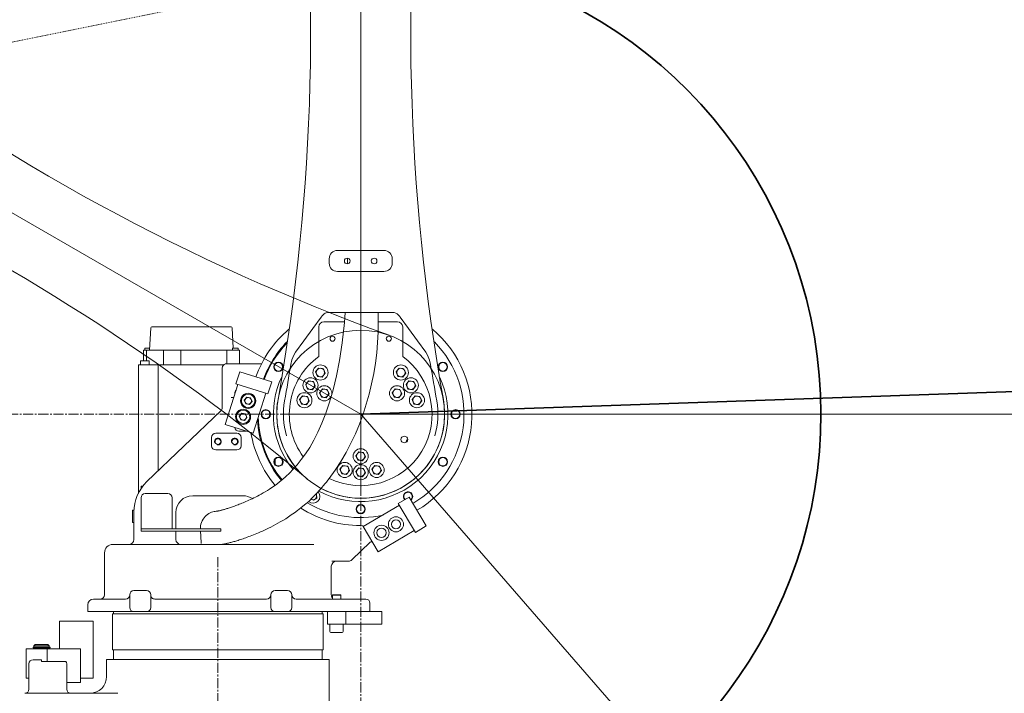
# Model space of a CAD drawing. Header units: millimetres. Extents: x -4455 to 4455, y -3150 to 3150.
# Tile 7 of 22: x -1795 to -622, y 188 to 990. Entities that reach past the tile are written whole.
import ezdxf

# ---------------------------------------------------------------- set-up
doc = ezdxf.new("R2010")
doc.units = ezdxf.units.MM
doc.linetypes.add('点画线', pattern=[18, 12, -2, 2, -2])
doc.linetypes.add('虚线', pattern=[2, 1, -1])
doc.layers.get('0').update_dxf_attribs({"lineweight": 35})
for name, color, linetype, lineweight in [('中心线层', 1, '点画线', 18), ('尺寸线层', 7, 'Continuous', 18), ('粗实线层', 7, 'Continuous', 35), ('细实线层', 7, 'Continuous', 18), ('虚线层', 6, '虚线', 18)]:
    doc.layers.add(name, color=color, linetype=linetype, lineweight=lineweight)
doc.styles.add('标准', font='txt', dxfattribs={"width": 0.667})
doc.dimstyles.new('标准', dxfattribs={"dimscale": 30, "dimtxt": 3.5, "dimasz": 4, "dimexe": 2, "dimexo": 0, "dimtad": 1, "dimdsep": 46, "dimtxsty": '标准', "dimblk": '_CAXARROW', "dimcen": 0, "dimdle": 6, "dimazin": 2, "dimtfac": 0.707107, "dimtdec": 3, "dimtmove": 2, "dimatfit": 3, "dimfxl": 0, "dimfrac": 2, "dimtolj": 1, "dimarcsym": 0})

# ---------------------------------------------------------------- blocks, each defined once
blk = doc.blocks.new('3214324')
at = {"layer": '虚线层', "color": 3}
for p, q in [((0, 0), (760, 100)), ((0, 100), (0, 0))]:
    blk.add_line(p, q, dxfattribs=at)
at = {"layer": '虚线层', "color": 1}
blk.add_line((760, 100), (0, 100), dxfattribs=at)
blk = doc.blocks.new('231234')
at = {"layer": '中心线层'}
for p, q in [((170, 414.2), (170, 590.2)), ((82, 502.2), (258, 502.2)), ((0, 332.2), (0, -18.8))]:
    blk.add_line(p, q, dxfattribs=at)
at = {"layer": '细实线层', "color": 7, "linetype": 'Continuous'}
for p, q in [((142.5, 697.2), (197.5, 697.2)), ((132.5, 682.2), (132.5, 687.2)), ((154.4, 688), (154.3, 681.4)), ((207.5, 687.2), (207.5, 682.2)), ((197.5, 672.2), (142.5, 672.2)), ((125.3, 620.6), (126.5, 621.6)), ((126.5, 621.6), (127.8, 622.4)), ((130.7, 623.2), (209.3, 623.2)), ((190.9, 612.2), (190.9, 623.2)), ((113.2, 604.3), (123, 617.9)), ((150.9, 612.2), (126, 612.2)), ((214, 612.2), (190.9, 612.2)), ((-79.9, 605.1), (-81.3, 578.5)), ((-78.2, 606.2), (-78.7, 606.2)), ((15.7, 606.2), (-78.2, 606.2)), ((16.9, 605), (18.1, 581)), ((120, 606.2), (120, 571)), ((220, 571), (220, 606.2)), ((-88.1, 578.5), (-88.8, 578.5)), ((-88.8, 578.5), (-88.8, 566)), ((-85.1, 578.5), (-88.1, 578.5)), ((-85.2, 581), (-87.1, 581)), ((-87.1, 578.5), (-87.1, 581)), ((-82.4, 581), (-85.2, 581)), ((-81.3, 578.5), (-85.1, 578.5)), ((-85.1, 566), (-85.1, 578.5)), ((-81.2, 581), (-82.4, 581)), ((-80.5, 578.5), (-81.3, 578.5)), ((-64.7, 578.5), (-80.5, 578.5)), ((-50.4, 578.5), (-64.7, 578.6)), ((-64.7, 578.6), (-64.7, 560.9)), ((-48.7, 578.5), (-50.4, 578.5)), ((-44.1, 578.5), (-48.7, 578.5)), ((10.5, 578.5), (-44.1, 578.5)), ((-44.1, 578.5), (-44.1, 560.9)), ((23.3, 578.5), (10.5, 578.5)), ((10.5, 562.2), (10.5, 578.5)), ((19.3, 581), (17.4, 581)), ((17.4, 578.5), (17.4, 581)), ((22.2, 581), (19.3, 581)), ((24.1, 581), (22.2, 581)), ((25.8, 578.5), (23.3, 578.5)), ((24.1, 578.5), (24.1, 581)), ((25.8, 578.5), (25.8, 562.2)), ((90.4, 572.6), (92.5, 576)), ((92.5, 576), (92.5, 576)), ((-89.1, 566), (-92, 566)), ((-92, 560.9), (-92, 566)), ((-85.7, 566), (-89.1, 566)), ((-84.9, 566), (-85.7, 566)), ((-81.9, 566), (-84.9, 566)), ((-81.9, 560.9), (-81.9, 566)), ((-94.7, 407.9), (-94.5, 560.9)), ((-94.5, 560.9), (-93.3, 560.9)), ((-93.3, 560.9), (-76, 560.9)), ((-76, 560.9), (-71, 560.9)), ((-71.1, 434.9), (-71, 560.9)), ((-71, 560.9), (-69.7, 560.9)), ((-69.7, 560.9), (6.6, 560.9)), ((5, 509.8), (5, 557.2)), ((8.9, 562.1), (8.7, 562.1)), ((8.8, 562.1), (9.1, 562.1)), ((51.9, 562.2), (9.3, 562.2)), ((21.4, 538.6), (26, 552.9)), ((26, 552.9), (64.1, 540.8)), ((86.7, 561.6), (86.7, 561.4)), ((116.4, 552.7), (119.9, 557.2)), ((116.4, 552.7), (118.5, 547.3)), ((119.9, 557.2), (125.6, 556.4)), ((127.8, 551), (124.2, 546.5)), ((127.8, 551), (125.6, 556.4)), ((212.2, 552.6), (215.7, 557.2)), ((214.4, 547.3), (212.2, 552.6)), ((221.4, 556.4), (215.7, 557.2)), ((223.7, 551.1), (220.1, 546.5)), ((221.4, 556.4), (223.7, 551.1)), ((253.3, 561.4), (253.3, 561.5)), ((59.6, 526.5), (64.1, 540.8)), ((104.5, 537.5), (108, 542.1)), ((108, 542.1), (113.8, 541.3)), ((116, 536), (113.8, 541.3)), ((124.2, 546.5), (118.5, 547.3)), ((214.4, 547.3), (220.1, 546.5)), ((224, 537.5), (227.5, 542.1)), ((233.3, 541.3), (227.5, 542.1)), ((233.3, 541.3), (235.5, 536)), ((8.8, 490.1), (23.8, 537.8)), ((21.4, 538.6), (59.6, 526.5)), ((104.5, 537.5), (106.7, 532.1)), ((112.5, 531.4), (106.7, 532.1)), ((116, 536), (112.5, 531.4)), ((121, 527.9), (124.4, 532.5)), ((121, 527.9), (123.2, 522.6)), ((124.4, 532.5), (130.2, 531.8)), ((132.4, 526.5), (130.2, 531.8)), ((207.6, 527.9), (211, 532.5)), ((209.8, 522.6), (207.6, 527.9)), ((216.8, 531.8), (211, 532.5)), ((216.8, 531.8), (219, 526.5)), ((226.2, 532.1), (224, 537.5)), ((226.2, 532.1), (232, 531.4)), ((235.5, 536), (232, 531.4)), ((20, 525.7), (20, 527.2)), ((31.4, 518.9), (34.3, 522.5)), ((33.1, 514.6), (31.4, 518.9)), ((38.9, 521.9), (34.3, 522.5)), ((40.6, 517.6), (37.7, 513.9)), ((38.9, 521.9), (40.6, 517.6)), ((42.1, 479.6), (57.2, 527.3)), ((97.3, 519.7), (100.8, 524.3)), ((97.3, 519.7), (99.5, 514.3)), ((100.8, 524.3), (106.6, 523.5)), ((108.8, 518.2), (105.3, 513.6)), ((108.8, 518.2), (106.6, 523.5)), ((129, 521.9), (123.2, 522.6)), ((132.4, 526.5), (129, 521.9)), ((209.8, 522.6), (215.6, 521.9)), ((219, 526.5), (215.6, 521.9)), ((231.2, 519.7), (234.8, 524.3)), ((233.4, 514.4), (231.2, 519.7)), ((240.5, 523.5), (234.8, 524.3)), ((242.7, 518.1), (239.1, 513.6)), ((240.5, 523.5), (242.7, 518.1)), ((-84.6, 422), (3.5, 506.2)), ((33.1, 514.6), (37.7, 513.9)), ((105.3, 513.6), (99.5, 514.3)), ((233.4, 514.4), (239.1, 513.6)), ((25.4, 499.8), (28.3, 503.4)), ((27.1, 495.5), (25.4, 499.8)), ((27.1, 495.5), (31.7, 494.9)), ((32.8, 502.8), (28.3, 503.4)), ((34.5, 498.5), (31.7, 494.9)), ((32.8, 502.8), (34.5, 498.5)), ((8.8, 490.1), (42.1, 479.6)), ((33.8, 482.2), (25, 482.2)), ((-7.5, 464.7), (-7.5, 474.7)), ((-2.5, 479.7), (22.5, 479.7)), ((27.5, 474.7), (27.5, 464.7)), ((22.5, 459.7), (-2.5, 459.7)), ((167.7, 457.5), (164.3, 452.9)), ((167.7, 457.5), (173.5, 456.8)), ((68, 443), (68, 448.4)), ((166.5, 447.6), (164.3, 452.9)), ((172.3, 446.9), (166.5, 447.6)), ((172.3, 446.9), (175.7, 451.5)), ((173.5, 456.8), (175.7, 451.5)), ((148.8, 441.3), (145.3, 436.7)), ((147.4, 431.4), (145.3, 436.7)), ((148.8, 441.3), (154.6, 440.4)), ((153.1, 430.5), (156.7, 435.1)), ((154.6, 440.4), (156.7, 435.1)), ((167.8, 438.6), (164.3, 434)), ((166.5, 428.6), (164.3, 434)), ((167.8, 438.6), (173.5, 437.8)), ((173.5, 437.8), (175.7, 432.5)), ((186.8, 441.2), (183.3, 436.7)), ((185.5, 431.3), (183.3, 436.7)), ((186.8, 441.2), (192.5, 440.5)), ((191.2, 430.6), (194.7, 435.1)), ((192.5, 440.5), (194.7, 435.1)), ((153.1, 430.5), (147.4, 431.4)), ((172.2, 427.9), (166.5, 428.6)), ((172.2, 427.9), (175.7, 432.5)), ((191.2, 430.6), (185.5, 431.3)), ((-91.5, 362.9), (-91.5, 402.7)), ((-59.5, 407.7), (-86.5, 407.7)), ((-54.5, 365.9), (-54.5, 402.7)), ((30, 405.2), (-30, 405.2)), ((108.1, 398.5), (113.2, 403.4)), ((113.7, 399.8), (110.9, 401.2)), ((113.2, 403.4), (118.5, 408.9)), ((113.7, 399.8), (117.6, 402.3)), ((116.8, 407.2), (117.4, 406.9)), ((117.4, 406.9), (117.6, 402.3)), ((214.8, 396.1), (227.7, 403.7)), ((227.7, 403.7), (248, 369.2)), ((-101.7, 388.2), (-99.8, 388.2)), ((-101.7, 388.2), (-101.7, 373.2)), ((173, 368.6), (216.1, 393.9)), ((214.8, 396.1), (235.1, 361.6)), ((-100, 353.2), (-100, 385.9)), ((-50, 385.2), (-50, 365.9)), ((-2, 386.7), (-3.1, 386.6)), ((-1.7, 386.7), (-2, 386.7)), ((-100, 373.2), (-101.7, 373.2)), ((-91.5, 365.9), (3.5, 365.9)), ((173, 368.6), (190.7, 338.4)), ((190.7, 338.4), (233.8, 363.7)), ((235.1, 361.6), (248, 369.2)), ((-50, 362.9), (-50, 353.2)), ((-125, 347.2), (114.1, 347.2)), ((181.4, 349.8), (159.5, 328.9)), ((-135, 337.2), (-135, 287.2)), ((135, 321.2), (135, 287.2)), ((155.4, 327.2), (135.5, 327.2)), ((-148, 282.2), (-110, 282.2)), ((-105, 287.2), (-105, 272.2)), ((-85, 292.2), (-100, 292.2)), ((-80, 272.2), (-80, 287.2)), ((58, 282.2), (-75, 282.2)), ((63, 287.2), (63, 272.2)), ((83, 292.2), (68, 292.2)), ((88, 272.2), (88, 287.2)), ((176, 282.2), (93, 282.2)), ((136.7, 287.2), (136.3, 286.8)), ((136.3, 286.8), (146.3, 286.8)), ((136.3, 286.8), (136.3, 282.2)), ((136.7, 287.2), (145.9, 287.2)), ((145.9, 287.2), (146.3, 286.8)), ((146.3, 286.8), (146.3, 282.2)), ((-155, 267.2), (-155, 275.2)), ((181, 267.2), (181, 277.2)), ((-155, 267.2), (154.3, 267.2)), ((125.5, 264.6), (-125.5, 264.6)), ((-125.5, 264.6), (-125.5, 221.7)), ((-124.2, 267.2), (-124.2, 264.6)), ((124.2, 267.2), (124.2, 264.6)), ((125.5, 264.6), (125.5, 221.7)), ((130.3, 252.2), (130.3, 267.2)), ((151.9, 267.2), (152.3, 267.2)), ((152.3, 252.2), (152.3, 267.2)), ((154.2, 267.2), (195, 267.2)), ((195, 252.2), (195, 267.2)), ((-188.5, 256), (-148.5, 256)), ((-188.5, 256), (-188.5, 223)), ((-148.5, 188), (-148.5, 256)), ((130.3, 252.2), (195, 252.2)), ((133.3, 252.2), (133.3, 243.5)), ((149.3, 252.2), (149.3, 243.5)), ((148, 242.2), (134.5, 242.2)), ((-163.5, 223), (-228.5, 223)), ((-228.5, 188), (-228.5, 223)), ((-220.1, 225), (-199.9, 225)), ((-220.1, 224), (-220.1, 225)), ((-199.9, 224), (-220.1, 224)), ((-217.5, 228), (-219, 226.5)), ((-219, 226.5), (-201, 226.5)), ((-219, 226.5), (-219, 225.1)), ((-219, 225.1), (-201, 225.1)), ((-219, 224), (-219, 223)), ((-218.5, 225.1), (-218.5, 225)), ((-217.5, 228), (-202.5, 228)), ((-203.5, 223), (-203.5, 208)), ((-202.5, 228), (-201, 226.5)), ((-201.5, 225.1), (-201.5, 225)), ((-201, 226.5), (-201, 225.1)), ((-201, 224), (-201, 223)), ((-199.9, 224), (-199.9, 225)), ((-163.5, 183), (-163.5, 223)), ((125.5, 221.7), (-125.5, 221.7)), ((-124.2, 221.7), (-124.2, 210.4)), ((124.2, 221.7), (124.2, 210.4)), ((-225, 175), (-225, 205)), ((-220, 210), (-210, 210)), ((-210, 208), (-210, 210)), ((-181, 208), (-210, 208)), ((-180, 205), (-180, 175)), ((132.5, 210.4), (-132.5, 210.4)), ((-132.5, 210.4), (-132.5, 190)), ((132.5, 210.4), (132.5, 157.6)), ((-228.5, 188), (-225, 188)), ((-148.5, 188), (-163.5, 188)), ((-180, 183), (-163.5, 183)), ((-230, 170), (-119.3, 170))]:
    blk.add_line(p, q, dxfattribs=at)
at = {"layer": '细实线层', "color": 3, "linetype": 'Continuous'}
for p, q in [((-89.2, 416.5), (-91.5, 416.5)), ((-91.5, 413.6), (-91.5, 416.5)), ((3.5, 362.9), (-91.5, 362.9))]:
    blk.add_line(p, q, dxfattribs=at)
at = {"layer": '细实线层'}
blk.add_line((3.5, 365.9), (3.5, 362.9), dxfattribs=at)
at = {"layer": '细实线层', "color": 7, "linetype": 'Continuous'}
for points in [[(151.7, 623.2), (150.8, 611.3), (148.1, 587.3), (144.9, 566.3), (141.2, 547.8), (137.2, 531.4), (133, 516.7), (128.5, 503.6), (123.9, 491.8), (119.1, 481.1), (114.2, 471.5), (109.3, 462.8), (104.3, 455.1)], [(127.8, 622.4), (129.1, 623), (130.5, 623.2), (130.7, 623.2)], [(209.3, 623.2), (209.9, 623.2), (211.8, 622.6), (213.5, 621.6), (215.1, 620.2), (216.5, 618.6), (217, 617.9)], [(123, 617.9), (123.1, 618), (124.2, 619.4), (125.3, 620.6)], [(217, 617.9), (226.9, 604.2), (237.6, 589.5), (247.5, 576)], [(92.5, 576), (102.5, 589.6), (113.2, 604.3)], [(247.5, 576), (249.7, 572.4), (252.1, 566.7), (253.3, 561.5)], [(86.7, 561.6), (88.1, 567.1), (90.4, 572.6)], [(9.2, 562.2), (9.2, 562.2), (8.9, 562.1)], [(104.3, 455.1), (99.3, 448.2), (94.5, 442.1), (89.8, 436.8), (85.3, 432.1), (81, 428), (77, 424.5), (73.5, 421.6), (70.2, 419.1), (67.2, 417), (64.4, 415), (61.6, 413.2), (59, 411.5), (56.4, 410), (53.9, 408.5), (51.5, 407.2), (49.2, 405.9), (47, 404.7), (44.8, 403.6), (42.8, 402.6), (40.8, 401.6), (38.9, 400.7), (37, 399.9), (35.2, 399), (33.4, 398.3), (31.7, 397.5), (30.1, 396.8), (28.5, 396.2), (26.9, 395.6), (25.4, 395), (24, 394.4), (22.5, 393.9), (21.2, 393.4), (19.8, 392.9), (18.6, 392.4), (17.3, 392), (16.1, 391.6), (15, 391.2), (13.8, 390.9), (12.7, 390.5), (11.7, 390.2), (10.7, 389.9), (9.7, 389.6), (8.8, 389.3), (7.9, 389), (7, 388.8), (6.1, 388.5), (5.3, 388.3), (4.6, 388.1), (3.8, 387.9), (3.1, 387.8), (2.5, 387.6), (1.9, 387.4), (1.3, 387.3), (0.8, 387.2), (0.3, 387.1), (-0.2, 387), (-0.6, 386.9), (-0.9, 386.8), (-1.2, 386.8), (-1.5, 386.7), (-1.6, 386.7), (-1.8, 386.7), (-1.8, 386.7)], [(4.8, 347.2), (5.3, 347.3), (5.8, 347.4), (6.4, 347.5), (7.1, 347.6), (7.7, 347.8), (8.4, 347.9), (9.2, 348.1), (10, 348.3), (10.8, 348.4), (11.6, 348.6), (12.5, 348.9), (13.5, 349.1), (14.5, 349.4), (15.5, 349.6), (16.6, 349.9), (17.7, 350.2), (18.9, 350.6), (20.1, 350.9), (21.4, 351.3), (22.7, 351.7), (24.1, 352.1), (25.5, 352.6), (27, 353.1), (28.5, 353.6), (30, 354.1), (31.6, 354.6), (33.3, 355.2), (35, 355.8), (36.7, 356.5), (38.5, 357.2), (40.4, 357.9), (42.3, 358.7), (44.3, 359.5), (46.4, 360.3), (48.5, 361.2), (50.7, 362.2), (53, 363.2), (55.4, 364.3), (57.8, 365.4), (60.3, 366.6), (62.9, 367.9), (65.6, 369.3), (68.4, 370.8), (71.3, 372.4), (74.3, 374.1), (77.5, 375.9), (80.7, 377.9), (84, 380), (87.4, 382.3), (91, 384.8), (94.8, 387.5), (98.8, 390.7), (103.2, 394.3), (108.1, 398.5)], [(-3.1, 386.6), (-4.5, 386.3), (-6, 386), (-7.6, 385.5), (-9.2, 384.8), (-10.8, 383.9), (-12.3, 382.9), (-13.8, 381.7), (-15.2, 380.4), (-16.5, 378.9), (-17.7, 377.2), (-18.7, 375.4), (-19.6, 373.4), (-20.2, 371.4), (-20.6, 369.3), (-20.9, 367.2), (-20.9, 365.9)], [(-20.8, 362.9), (-20.7, 362.5), (-20.6, 361), (-20.5, 359.2), (-20.4, 357), (-20.3, 354.4), (-20.1, 351.6), (-20, 348.8), (-20, 348.4)]]:
    blk.add_lwpolyline(points, dxfattribs=at)
for centre, radius in [((154, 684.7), 3.4), ((186, 684.7), 3.4), ((136.5, 592.2), 3), ((203.5, 592.2), 3), ((72.1, 558.7), 5.5), ((72.1, 558.7), 5), ((267.9, 558.7), 5.5), ((267.9, 558.7), 5), ((122.1, 551.9), 9), ((122.1, 551.9), 5), ((217.9, 551.9), 9), ((217.9, 551.9), 5), ((110.2, 536.7), 9), ((110.2, 536.7), 5), ((229.8, 536.7), 9), ((229.8, 536.7), 5), ((103, 518.9), 9), ((126.7, 527.2), 9), ((126.7, 527.2), 5), ((213.3, 527.2), 9), ((213.3, 527.2), 5), ((237, 518.9), 9), ((36, 518.2), 9), ((36, 518.2), 8), ((36, 518.2), 4), ((103, 518.9), 5), ((237, 518.9), 5), ((30, 499.2), 9), ((30, 499.2), 8), ((57, 502.2), 5.5), ((57, 502.2), 5), ((283, 502.2), 5.5), ((283, 502.2), 5), ((30, 499.2), 4), ((0, 469.7), 3.4), ((20, 469.7), 3.4), ((222, 472.2), 4), ((170, 452.2), 9), ((72.1, 445.7), 5.5), ((72.1, 445.7), 5), ((170, 452.2), 5), ((267.9, 445.7), 5.5), ((267.9, 445.7), 5), ((151, 435.9), 9), ((151, 435.9), 5), ((170, 433.2), 9), ((170, 433.2), 5), ((189, 435.9), 9), ((189, 435.9), 5), ((170, 389.2), 5.5), ((170, 389.2), 5), ((212, 371.2), 9), ((212, 371.2), 5.5), ((194.8, 361.1), 9), ((194.8, 361.1), 5.5)]:
    blk.add_circle(centre, radius, dxfattribs=at)
for centre, radius, start, end in [((-2389.6, 958.6), 2500, 349.8898, 7.2051), ((2729.6, 958.6), 2500, 172.7949, 190.1102), ((142.5, 687.2), 10, 90, 180), ((197.5, 687.2), 10, 0, 90), ((142.5, 682.2), 10, 180, 270), ((197.5, 682.2), 10, 270, 0), ((126, 606.2), 6, 90, 180), ((214, 606.2), 6, 0, 90), ((-78.7, 605), 1.2, 89.9529, 176.9529), ((15.7, 605), 1.2, 2.9529, 89.9529), ((170, 502.2), 132.5, 130.2173, 160.3421), ((170, 502.2), 132.5, 300.3798, 49.7816), ((170, 502.2), 123, 135.5851, 160.1841), ((170, 502.2), 122, 136.1589, 160.169), ((170, 502.2), 123, 300.3635, 44.4149), ((170, 502.2), 85, 126.0319, 216.5356), ((170, 502.2), 85, 243.9104, 53.9681), ((10, 557.2), 5, 100.198, 180), ((-2389.6, 958.6), 2508, 349.8898, 350.8909), ((2729.6, 958.6), 2508, 189.1127, 190.1102), ((170, 502.2), 104, 154.5537, 219.2537), ((170, 502.2), 104, 241.462, 25.4463), ((25, 527.2), 5, 132.9624, 180), ((17, -443.5), 965.7, 89.9411, 90.0605), ((170, 502.2), 100, 169.8898, 218.8474), ((170, 502.2), 92, 169.8898, 196.3102), ((170, 502.2), 100, 242.0101, 10.1102), ((170, 502.2), 92, 343.6898, 10.1102), ((0, 509.8), 5, 313.7316, 0), ((170, 502.2), 123, 182.7393, 219.8845), ((170, 502.2), 122, 181.701, 219.8896), ((25, 487.2), 5, 188.0962, 270), ((-2.5, 474.7), 5, 90, 180), ((22.5, 474.7), 5, 360, 90), ((170, 502.2), 132.5, 189.4779, 219.7123), ((-2.5, 464.7), 5, 180, 270), ((22.5, 464.7), 5, 270, 360), ((-50, 385.9), 50, 133.7316, 180), ((-86.5, 402.7), 5, 90, 180), ((-59.5, 402.7), 5, 0, 90), ((-30, 385.2), 20, 90, 180), ((30, 385.2), 20, 56.2356, 90), ((113.5, 404.4), 8, 227.0047, 43.0433), ((113.5, 404.4), 4, 230.5005, 39.4288), ((226.5, 404.4), 5.5, 307.8122, 223.209), ((226.5, 404.4), 5, 308.5441, 224.7291), ((170, 502.2), 132.5, 237.4369, 269.8652), ((170, 502.2), 123, 238.8733, 282.5774), ((169.7, 359.7), 10, 67.3231, 89.8652), ((-106, 353.2), 6, 270, 0), ((-44, 353.2), 6, 180, 270), ((-125, 337.2), 10, 90, 180), ((184.9, 346.2), 5, 108.1266, 133.7311), ((155.4, 333.2), 6, 270, 313.7316), ((141, 321.2), 6, 90, 180), ((-148, 275.2), 7, 90, 180), ((-140, 287.2), 5, 270, 0), ((-110, 287.2), 5, 270, 0), ((-100, 287.2), 5, 90, 180), ((-85, 287.2), 5, 0, 90), ((-75, 287.2), 5, 179.9984, 270), ((58, 287.2), 5, 270, 0), ((68, 287.2), 5, 90, 180), ((83, 287.2), 5, 0, 90), ((93, 287.2), 5, 180.0005, 270), ((140, 287.2), 5, 180, 221.3045), ((176, 277.2), 5, 360, 90), ((-100, 272.2), 5, 180, 270), ((-85, 272.2), 5, 270, 0), ((68, 272.2), 5, 180, 270), ((83, 272.2), 5, 270, 0), ((134.5, 243.5), 1.25, 180, 270), ((148, 243.5), 1.25, 270, 0), ((-220, 205), 5, 90, 180), ((-185, 205), 5, 360, 36.8699), ((-152.5, 190), 20, 270, 0), ((-230, 175), 5, 270, 0), ((-175, 175), 5, 180, 270)]:
    blk.add_arc(centre, radius, start, end, dxfattribs=at)
at = {"layer": '细实线层', "color": 2, "linetype": 'Continuous'}
for centre, radius, start, end in [((0, 469.7), 4, 255, 195), ((20, 469.7), 4, 255, 195), ((229.8, 467.7), 6, 129.5433, 169.9964)]:
    blk.add_arc(centre, radius, start, end, dxfattribs=at)
at = {"layer": '细实线层', "color": 7, "linetype": 'Continuous'}
for points, knots in [([(190.9, 612.2), (191.3, 547.1), (169.9, 469.9), (123.4, 414.4), (118.5, 408.9)], [0, 0, 0, 0, 2686.070357, 2990.130456, 2990.130456, 2990.130456, 2990.130456]), ([(18.9, 522.2), (18.8, 522.2), (18.5, 522.2), (18.2, 522.2), (18, 522.2)], [0, 0, 0, 0, 764.974042, 3203.762009, 3203.762009, 3203.762009, 3203.762009])]:
    blk.add_open_spline(points, degree=3, knots=knots, dxfattribs=at)
blk = doc.blocks.new('212233434')
at = {"color": 7, "linetype": 'Continuous', "lineweight": 18}
for centre, start, end in [((884.6, 2444.9), 232.7949, 250.1102), ((-1675.1, -1988.5), 49.8699, 64.9818)]:
    blk.add_arc(centre, 2500, start, end, dxfattribs=at)
at = {"layer": '尺寸线层', "lineweight": 18}
blk.add_line((0, 0), (-675.5, 390), dxfattribs=at)
at = {"layer": '粗实线层', "lineweight": 18}
blk.add_circle((0, 0), 100, dxfattribs=at)
blk = doc.blocks.new('*X10')
at = {"layer": '尺寸线层', "linetype": 'Continuous', "transparency": 16777216}
for points in [[(-3210, 1299.9), (-3195, 1179.9), (-3225, 1179.9)], [(-3210, 519.9), (-3195, 639.9), (-3225, 639.9)]]:
    blk.add_hatch(color=0, dxfattribs=at).paths.add_polyline_path(points, flags=0)
at = {"layer": '尺寸线层', "color": 0, "linetype": 'Continuous', "transparency": 16777216}
for p, q in [((-1388.7, 1299.9), (-3270, 1299.9)), ((-3210, 1299.9), (-3210, 519.9)), ((-2973.1, 519.9), (-3270, 519.9))]:
    blk.add_line(p, q, dxfattribs=at)
at = {"layer": '尺寸线层', "color": 0, "transparency": 16777216, "insert": (-3281.9, 851.3), "char_height": 105, "width": 304.632, "attachment_point": 5, "rotation": 90, "line_spacing_factor": 1.15057, "style": '标准'}
blk.add_mtext('\\T1.1;780', dxfattribs=at)
blk = doc.blocks.new('_CAXARROW')
blk.add_hatch(color=0).paths.add_polyline_path([(0, 0), (-1, 0.125), (-1, -0.125)], flags=0)
blk = doc.blocks.new('*X11')
at = {"layer": '尺寸线层', "linetype": 'Continuous', "transparency": 16777216}
for points in [[(-3210, 519.9), (-3225, 399.9), (-3195, 399.9)], [(-3210, 17.6), (-3225, 137.6), (-3195, 137.6)]]:
    blk.add_hatch(color=0, dxfattribs=at).paths.add_polyline_path(points, flags=0)
at = {"layer": '尺寸线层', "color": 0, "linetype": 'Continuous', "transparency": 16777216}
for p, q in [((-2993.5, 519.9), (-3270, 519.9)), ((-3210, 17.6), (-3210, 519.9)), ((-1733.7, 17.6), (-3270, 17.6))]:
    blk.add_line(p, q, dxfattribs=at)
at = {"layer": '尺寸线层', "color": 0, "transparency": 16777216, "insert": (-3281.9, 268.8), "char_height": 105, "width": 303.031, "attachment_point": 5, "rotation": 90, "line_spacing_factor": 1.15057, "style": '标准'}
blk.add_mtext('\\T1.1;502', dxfattribs=at)

msp = doc.modelspace()

# ---------------------------------------------------------------- linework, layer by layer
at = {"layer": '中心线层'}
for p, q in [((-1388.695, -513.226), (-1388.695, 1577.471)), ((-3158.527, 519.868), (381.137, 519.868))]:
    msp.add_line(p, q, dxfattribs=at)
at = {"layer": '尺寸线层'}
msp.add_line((-1388.695, 519.868), (-1388.695, 1299.868), dxfattribs=at)
at = {"layer": '尺寸线层', "color": 4}
msp.add_line((-1388.695, 519.868), (-876.969, -68.805), dxfattribs=at)
at = {"layer": '尺寸线层', "color": 3}
msp.add_line((-608.695, 519.868), (-1388.695, 519.868), dxfattribs=at)
at = {"layer": '粗实线层', "color": 4}
msp.add_line((-1388.695, 519.868), (-609.17, 547.09), dxfattribs=at)
at = {"layer": '粗实线层'}
msp.add_line((-1256.195, 519.868), (-1256.195, 519.868), dxfattribs=at)
for radius, start, end in [(1546.382, 310.160843, 151.950719), (548.021, 292.474512, 82.062981)]:
    msp.add_arc((-1388.695, 519.868), radius, start, end, dxfattribs=at)

# ---------------------------------------------------------------- block references
at = {"layer": '尺寸线层'}
msp.add_blockref('231234', (-1558.695, 17.643), dxfattribs=at)
at = {"layer": '粗实线层'}
for rotation in [65.00828472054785, 3.999999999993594]:
    msp.add_blockref('3214324', (-2064.195, 909.868), dxfattribs=dict(at, rotation=rotation))
msp.add_blockref('212233434', (-1388.695, 519.868), dxfattribs=at)

# ---------------------------------------------------------------- dimensions: what is measured, and where the dimension line sits
at = {"layer": '尺寸线层'}
dim = msp.add_linear_dim(base=(-3210.024, 519.868), p1=(-1388.695, 1299.868), p2=(-2973.126, 519.868), angle=270, dimstyle='标准', override={"dimsah": 1, "dimtfill": 1, "dimtzin": 8}, dxfattribs=at)
dim.commit()
dim.dimension.update_dxf_attribs({"geometry": '*X10', "text_midpoint": (-3210.024, 851.257), "dimtype": 160})
dim = msp.add_linear_dim(base=(-3210.024, 519.868), p1=(-1733.695, 17.643), p2=(-2993.528, 519.868), angle=90, text='502', dimstyle='标准', override={"dimsah": 1, "dimtfac": 1, "dimtfill": 1, "dimtzin": 8}, dxfattribs=at)
dim.commit()
dim.dimension.update_dxf_attribs({"geometry": '*X11', "text_midpoint": (-3210.024, 268.756)})

doc.saveas('drawing.dxf')
